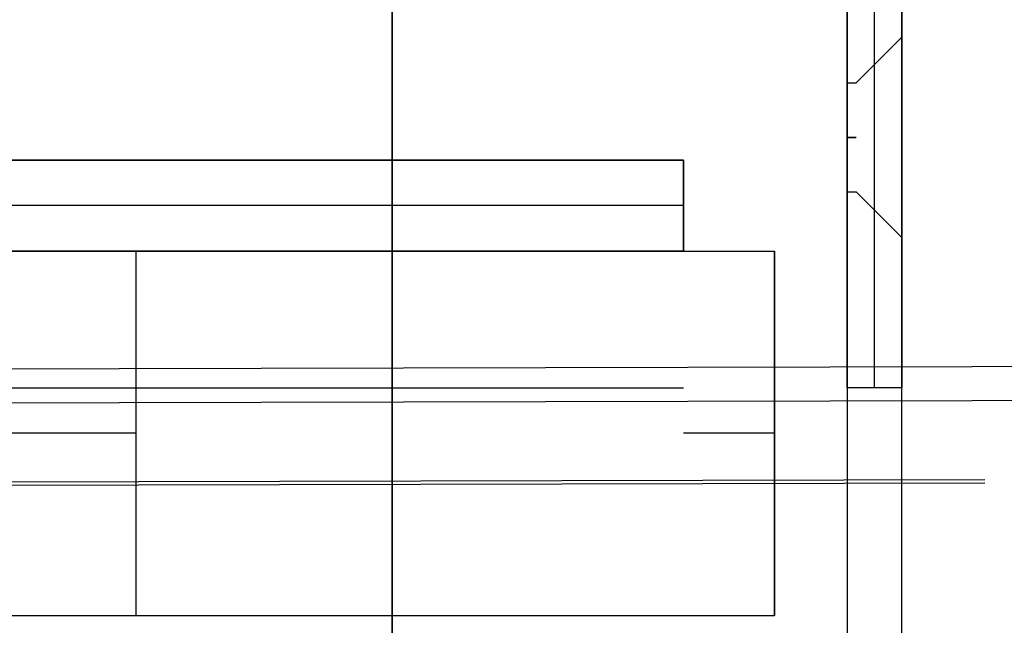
# Model space of a CAD drawing. Header units: millimetres. Extents: x -443 to 78, y -75 to 91.
# Tile 15 of 40: x -162 to -140, y -66 to -53. Entities that reach past the tile are written whole.
import ezdxf

# ---------------------------------------------------------------- set-up
doc = ezdxf.new("R2010")
doc.units = ezdxf.units.MM
doc.header["$MEASUREMENT"] = 0
doc.layers.add('Predefinito', color=5, linetype='Continuous')

msp = doc.modelspace()

# ---------------------------------------------------------------- linework, layer by layer
at = {"layer": 'Predefinito'}
for points in [[(-153.494, 79.164), (-153.494, -70.836)], [(-153.494, -70.836), (-153.494, 79.164)], [(-143.494, 79.164), (-143.494, -70.836)], [(-142.294, -70.836), (-142.294, 79.164)], [(-143.494, -60.836), (-143.494, 69.164)], [(-142.894, -60.836), (-142.894, 69.164)], [(-142.294, 69.164), (-142.294, -60.836)], [(-143.494, 61.533), (-143.494, -54.205)], [(-142.294, -53.173), (-142.294, 60.501)], [(-143.294, -54.136), (-142.294, -53.136)], [(-143.494, -54.136), (-143.294, -54.136)], [(-143.494, -55.336), (-143.294, -55.336)], [(-143.294, -55.336), (-143.494, -55.336)], [(-147.094, -55.836), (-439.786, -55.836)], [(-439.786, -55.836), (-147.094, -55.836)], [(-439.786, -55.836), (-147.094, -55.836)], [(-147.094, -55.836), (-147.094, -57.836)], [(-147.094, -57.836), (-147.094, -55.836)], [(-143.494, -56.467), (-143.494, -70.836)], [(-143.494, -56.536), (-143.294, -56.536)], [(-143.294, -56.536), (-142.294, -57.536)], [(-147.094, -56.836), (-439.786, -56.836)], [(-142.294, -70.836), (-142.294, -57.499)], [(-441.791, -57.836), (-145.089, -57.836)], [(-147.094, -57.836), (-439.786, -57.836)], [(-427.758, -57.836), (-159.122, -57.836)], [(-159.122, -65.836), (-159.122, -57.836)], [(-147.094, -57.836), (-145.089, -57.836)], [(-145.089, -57.836), (-145.089, -65.836)], [(-145.089, -65.836), (-145.089, -57.836)], [(-439.786, -60.836), (-147.094, -60.836)], [(-142.294, -60.836), (-143.494, -60.836)], [(-159.122, -61.836), (-427.758, -61.836)], [(-145.089, -61.836), (-147.094, -61.836)], [(-441.791, -65.836), (-145.089, -65.836)], [(-439.786, -65.836), (-147.094, -65.836)], [(-427.758, -65.836), (-159.122, -65.836)], [(-147.094, -65.836), (-145.089, -65.836)]]:
    msp.add_lwpolyline(points, dxfattribs=at)
at = {"layer": 'Predefinito', "extrusion": (0.999997, 0.002345, 0.000131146)}
for points in [[(-62.53, 38.437), (61.217, 45.359)], [(61.15, 46.557), (-62.597, 39.635)], [(-71.967, 28.767), (-71.958, 28.979), (-71.945, 29.192), (-71.926, 29.406), (-71.903, 29.622), (-71.875, 29.839), (-71.843, 30.057), (-71.805, 30.275), (-71.761, 30.494), (-71.713, 30.714), (-71.659, 30.933), (-71.6, 31.153), (-71.536, 31.373), (-71.466, 31.592), (-71.391, 31.811), (-71.311, 32.029), (-71.225, 32.246), (-71.133, 32.462), (-71.036, 32.677), (-70.933, 32.89), (-70.826, 33.102), (-70.712, 33.312), (-70.593, 33.519), (-70.469, 33.725), (-70.34, 33.927), (-70.206, 34.128), (-70.066, 34.325), (-69.922, 34.519), (-69.773, 34.71), (-69.619, 34.897), (-69.46, 35.081), (-69.297, 35.261), (-69.129, 35.437), (-68.957, 35.609), (-68.781, 35.776), (-68.601, 35.939), (-68.418, 36.098), (-68.231, 36.252), (-68.04, 36.401), (-67.847, 36.545), (-67.65, 36.685), (-67.45, 36.819), (-67.248, 36.948), (-67.043, 37.071), (-66.836, 37.19), (-66.628, 37.303), (-66.417, 37.411), (-66.204, 37.513), (-65.991, 37.61), (-65.776, 37.701), (-65.56, 37.787), (-65.343, 37.868), (-65.125, 37.943), (-64.907, 38.012), (-64.689, 38.077), (-64.471, 38.136), (-64.252, 38.189), (-64.034, 38.238), (-63.817, 38.281), (-63.6, 38.319), (-63.384, 38.353), (-63.169, 38.381), (-62.955, 38.404), (-62.742, 38.423), (-62.53, 38.437)], [(-62.597, 39.635), (-62.834, 39.62), (-63.073, 39.599), (-63.313, 39.572), (-63.553, 39.541), (-63.795, 39.503), (-64.038, 39.461), (-64.282, 39.412), (-64.526, 39.358), (-64.77, 39.298), (-65.015, 39.232), (-65.259, 39.16), (-65.503, 39.082), (-65.747, 38.997), (-65.99, 38.907), (-66.232, 38.811), (-66.473, 38.709), (-66.712, 38.6), (-66.95, 38.486), (-67.186, 38.365), (-67.42, 38.238), (-67.652, 38.106), (-67.881, 37.967), (-68.108, 37.823), (-68.331, 37.672), (-68.551, 37.516), (-68.768, 37.355), (-68.982, 37.188), (-69.191, 37.015), (-69.397, 36.838), (-69.598, 36.655), (-69.795, 36.467), (-69.988, 36.275), (-70.176, 36.078), (-70.358, 35.876), (-70.536, 35.67), (-70.709, 35.461), (-70.876, 35.247), (-71.038, 35.029), (-71.194, 34.809), (-71.344, 34.584), (-71.489, 34.357), (-71.628, 34.127), (-71.761, 33.895), (-71.888, 33.66), (-72.009, 33.423), (-72.124, 33.184), (-72.232, 32.943), (-72.335, 32.701), (-72.431, 32.458), (-72.522, 32.214), (-72.606, 31.969), (-72.684, 31.723), (-72.756, 31.477), (-72.822, 31.231), (-72.882, 30.985), (-72.936, 30.739), (-72.984, 30.494), (-73.027, 30.249), (-73.064, 30.005), (-73.095, 29.762), (-73.121, 29.521), (-73.141, 29.28), (-73.156, 29.042), (-73.166, 28.804)]]:
    msp.add_lwpolyline(points, dxfattribs=at)
at = {"layer": 'Predefinito', "extrusion": (1, 0, 0)}
for points in [[(-55.336, 32.2), (-55.287, 32.199), (-55.238, 32.198), (-55.188, 32.195), (-55.138, 32.191), (-55.088, 32.186), (-55.037, 32.18), (-54.987, 32.172), (-54.936, 32.163), (-54.884, 32.153), (-54.833, 32.142), (-54.782, 32.129), (-54.731, 32.115), (-54.679, 32.1), (-54.628, 32.083), (-54.577, 32.065), (-54.526, 32.046), (-54.475, 32.025), (-54.425, 32.003), (-54.375, 31.979), (-54.325, 31.954), (-54.276, 31.928), (-54.228, 31.9), (-54.18, 31.872), (-54.132, 31.841), (-54.085, 31.81), (-54.039, 31.777), (-53.994, 31.743), (-53.949, 31.708), (-53.906, 31.672), (-53.863, 31.634), (-53.821, 31.595), (-53.78, 31.556), (-53.741, 31.515), (-53.702, 31.473), (-53.664, 31.43), (-53.628, 31.387), (-53.593, 31.342), (-53.559, 31.297), (-53.526, 31.251), (-53.494, 31.204), (-53.464, 31.156), (-53.435, 31.108), (-53.408, 31.06), (-53.382, 31.01), (-53.357, 30.961), (-53.333, 30.911), (-53.311, 30.86), (-53.29, 30.81), (-53.271, 30.759), (-53.253, 30.708), (-53.236, 30.657), (-53.221, 30.605), (-53.207, 30.554), (-53.194, 30.503), (-53.183, 30.451), (-53.173, 30.4), (-53.164, 30.349), (-53.156, 30.299), (-53.15, 30.248), (-53.145, 30.198), (-53.141, 30.148), (-53.138, 30.098), (-53.136, 30.049), (-53.136, 30), (-53.136, 29.951), (-53.138, 29.902), (-53.141, 29.852), (-53.145, 29.802), (-53.15, 29.752), (-53.156, 29.701), (-53.164, 29.651), (-53.173, 29.6), (-53.183, 29.549), (-53.194, 29.497), (-53.207, 29.446), (-53.221, 29.395), (-53.236, 29.343), (-53.253, 29.292), (-53.271, 29.241), (-53.29, 29.19), (-53.311, 29.14), (-53.333, 29.089), (-53.357, 29.039), (-53.382, 28.99), (-53.408, 28.94), (-53.435, 28.892), (-53.464, 28.844), (-53.494, 28.796), (-53.526, 28.749), (-53.559, 28.703), (-53.593, 28.658), (-53.628, 28.613), (-53.664, 28.57), (-53.702, 28.527), (-53.741, 28.485), (-53.78, 28.444), (-53.821, 28.405), (-53.863, 28.366), (-53.906, 28.328), (-53.949, 28.292), (-53.994, 28.257), (-54.039, 28.223), (-54.085, 28.19), (-54.132, 28.159), (-54.18, 28.128), (-54.228, 28.1), (-54.276, 28.072), (-54.325, 28.046), (-54.375, 28.021), (-54.425, 27.997), (-54.475, 27.975), (-54.526, 27.954), (-54.577, 27.935), (-54.628, 27.917), (-54.679, 27.9), (-54.731, 27.885), (-54.782, 27.871), (-54.833, 27.858), (-54.884, 27.847), (-54.936, 27.837), (-54.987, 27.828), (-55.037, 27.82), (-55.088, 27.814), (-55.138, 27.809), (-55.188, 27.805), (-55.238, 27.802), (-55.287, 27.801), (-55.336, 27.8)], [(-55.336, 28.3), (-55.298, 28.3), (-55.26, 28.302), (-55.222, 28.304), (-55.183, 28.307), (-55.144, 28.311), (-55.105, 28.316), (-55.066, 28.322), (-55.027, 28.328), (-54.987, 28.336), (-54.947, 28.345), (-54.908, 28.355), (-54.868, 28.366), (-54.828, 28.377), (-54.789, 28.39), (-54.749, 28.404), (-54.71, 28.419), (-54.671, 28.435), (-54.632, 28.453), (-54.593, 28.471), (-54.555, 28.49), (-54.517, 28.51), (-54.479, 28.531), (-54.442, 28.554), (-54.406, 28.577), (-54.369, 28.601), (-54.334, 28.627), (-54.299, 28.653), (-54.264, 28.68), (-54.231, 28.708), (-54.198, 28.737), (-54.165, 28.767), (-54.134, 28.798), (-54.103, 28.829), (-54.073, 28.862), (-54.044, 28.895), (-54.016, 28.928), (-53.989, 28.963), (-53.963, 28.998), (-53.937, 29.034), (-53.913, 29.07), (-53.89, 29.106), (-53.867, 29.144), (-53.846, 29.181), (-53.826, 29.219), (-53.807, 29.258), (-53.788, 29.296), (-53.771, 29.335), (-53.755, 29.374), (-53.74, 29.414), (-53.726, 29.453), (-53.713, 29.493), (-53.702, 29.532), (-53.691, 29.572), (-53.681, 29.612), (-53.672, 29.651), (-53.664, 29.691), (-53.657, 29.73), (-53.652, 29.769), (-53.647, 29.808), (-53.643, 29.847), (-53.64, 29.886), (-53.638, 29.924), (-53.636, 29.962), (-53.636, 30), (-53.636, 30.038), (-53.638, 30.076), (-53.64, 30.114), (-53.643, 30.153), (-53.647, 30.192), (-53.652, 30.231), (-53.657, 30.27), (-53.664, 30.309), (-53.672, 30.349), (-53.681, 30.388), (-53.691, 30.428), (-53.702, 30.468), (-53.713, 30.507), (-53.726, 30.547), (-53.74, 30.586), (-53.755, 30.626), (-53.771, 30.665), (-53.788, 30.704), (-53.807, 30.742), (-53.826, 30.781), (-53.846, 30.819), (-53.867, 30.856), (-53.89, 30.894), (-53.913, 30.93), (-53.937, 30.966), (-53.963, 31.002), (-53.989, 31.037), (-54.016, 31.072), (-54.044, 31.105), (-54.073, 31.138), (-54.103, 31.171), (-54.134, 31.202), (-54.165, 31.233), (-54.198, 31.263), (-54.231, 31.292), (-54.264, 31.32), (-54.299, 31.347), (-54.334, 31.373), (-54.369, 31.399), (-54.406, 31.423), (-54.442, 31.446), (-54.479, 31.469), (-54.517, 31.49), (-54.555, 31.51), (-54.593, 31.529), (-54.632, 31.547), (-54.671, 31.565), (-54.71, 31.581), (-54.749, 31.596), (-54.789, 31.61), (-54.828, 31.623), (-54.868, 31.634), (-54.908, 31.645), (-54.947, 31.655), (-54.987, 31.664), (-55.027, 31.672), (-55.066, 31.678), (-55.105, 31.684), (-55.144, 31.689), (-55.183, 31.693), (-55.222, 31.696), (-55.26, 31.698), (-55.298, 31.7), (-55.336, 31.7)], [(-55.336, 31.2), (-55.309, 31.2), (-55.282, 31.199), (-55.255, 31.197), (-55.228, 31.195), (-55.201, 31.192), (-55.173, 31.189), (-55.145, 31.185), (-55.118, 31.18), (-55.09, 31.174), (-55.062, 31.168), (-55.034, 31.161), (-55.006, 31.154), (-54.978, 31.145), (-54.95, 31.136), (-54.922, 31.126), (-54.894, 31.116), (-54.867, 31.104), (-54.839, 31.092), (-54.812, 31.08), (-54.785, 31.066), (-54.758, 31.052), (-54.731, 31.037), (-54.705, 31.021), (-54.679, 31.004), (-54.654, 30.987), (-54.629, 30.969), (-54.604, 30.951), (-54.58, 30.932), (-54.556, 30.912), (-54.532, 30.891), (-54.51, 30.87), (-54.487, 30.849), (-54.466, 30.826), (-54.445, 30.803), (-54.424, 30.78), (-54.404, 30.756), (-54.385, 30.732), (-54.367, 30.707), (-54.349, 30.682), (-54.331, 30.657), (-54.315, 30.631), (-54.299, 30.605), (-54.284, 30.578), (-54.27, 30.551), (-54.256, 30.524), (-54.244, 30.497), (-54.231, 30.469), (-54.22, 30.442), (-54.21, 30.414), (-54.2, 30.386), (-54.191, 30.358), (-54.182, 30.33), (-54.175, 30.302), (-54.168, 30.274), (-54.161, 30.246), (-54.156, 30.218), (-54.151, 30.191), (-54.147, 30.163), (-54.144, 30.135), (-54.141, 30.108), (-54.139, 30.081), (-54.137, 30.053), (-54.136, 30.027), (-54.136, 30), (-54.136, 29.973), (-54.137, 29.947), (-54.139, 29.919), (-54.141, 29.892), (-54.144, 29.865), (-54.147, 29.837), (-54.151, 29.809), (-54.156, 29.782), (-54.161, 29.754), (-54.168, 29.726), (-54.175, 29.698), (-54.182, 29.67), (-54.191, 29.642), (-54.2, 29.614), (-54.21, 29.586), (-54.22, 29.558), (-54.231, 29.531), (-54.244, 29.503), (-54.256, 29.476), (-54.27, 29.449), (-54.284, 29.422), (-54.299, 29.395), (-54.315, 29.369), (-54.331, 29.343), (-54.349, 29.318), (-54.367, 29.293), (-54.385, 29.268), (-54.404, 29.244), (-54.424, 29.22), (-54.445, 29.197), (-54.466, 29.174), (-54.487, 29.151), (-54.51, 29.13), (-54.532, 29.109), (-54.556, 29.088), (-54.58, 29.068), (-54.604, 29.049), (-54.629, 29.031), (-54.654, 29.013), (-54.679, 28.996), (-54.705, 28.979), (-54.731, 28.963), (-54.758, 28.948), (-54.785, 28.934), (-54.812, 28.92), (-54.839, 28.908), (-54.867, 28.896), (-54.894, 28.884), (-54.922, 28.874), (-54.95, 28.864), (-54.978, 28.855), (-55.006, 28.846), (-55.034, 28.839), (-55.062, 28.832), (-55.09, 28.826), (-55.118, 28.82), (-55.145, 28.815), (-55.173, 28.811), (-55.201, 28.808), (-55.228, 28.805), (-55.255, 28.803), (-55.282, 28.801), (-55.309, 28.8), (-55.336, 28.8)], [(-55.336, 28.8), (-55.309, 28.8), (-55.282, 28.801), (-55.255, 28.803), (-55.228, 28.805), (-55.201, 28.808), (-55.173, 28.811), (-55.145, 28.815), (-55.118, 28.82), (-55.09, 28.826), (-55.062, 28.832), (-55.034, 28.839), (-55.006, 28.846), (-54.978, 28.855), (-54.95, 28.864), (-54.922, 28.874), (-54.894, 28.884), (-54.867, 28.896), (-54.839, 28.908), (-54.812, 28.92), (-54.785, 28.934), (-54.758, 28.948), (-54.731, 28.963), (-54.705, 28.979), (-54.679, 28.996), (-54.654, 29.013), (-54.629, 29.031), (-54.604, 29.049), (-54.58, 29.068), (-54.556, 29.088), (-54.532, 29.109), (-54.51, 29.13), (-54.487, 29.151), (-54.466, 29.174), (-54.445, 29.197), (-54.424, 29.22), (-54.404, 29.244), (-54.385, 29.268), (-54.367, 29.293), (-54.349, 29.318), (-54.331, 29.343), (-54.315, 29.369), (-54.299, 29.395), (-54.284, 29.422), (-54.27, 29.449), (-54.256, 29.476), (-54.244, 29.503), (-54.231, 29.531), (-54.22, 29.558), (-54.21, 29.586), (-54.2, 29.614), (-54.191, 29.642), (-54.182, 29.67), (-54.175, 29.698), (-54.168, 29.726), (-54.161, 29.754), (-54.156, 29.782), (-54.151, 29.809), (-54.147, 29.837), (-54.144, 29.865), (-54.141, 29.892), (-54.139, 29.919), (-54.137, 29.947), (-54.136, 29.973), (-54.136, 30), (-54.136, 30.027), (-54.137, 30.053), (-54.139, 30.081), (-54.141, 30.108), (-54.144, 30.135), (-54.147, 30.163), (-54.151, 30.191), (-54.156, 30.218), (-54.161, 30.246), (-54.168, 30.274), (-54.175, 30.302), (-54.182, 30.33), (-54.191, 30.358), (-54.2, 30.386), (-54.21, 30.414), (-54.22, 30.442), (-54.231, 30.469), (-54.244, 30.497), (-54.256, 30.524), (-54.27, 30.551), (-54.284, 30.578), (-54.299, 30.605), (-54.315, 30.631), (-54.331, 30.657), (-54.349, 30.682), (-54.367, 30.707), (-54.385, 30.732), (-54.404, 30.756), (-54.424, 30.78), (-54.445, 30.803), (-54.466, 30.826), (-54.487, 30.849), (-54.51, 30.87), (-54.532, 30.891), (-54.556, 30.912), (-54.58, 30.932), (-54.604, 30.951), (-54.629, 30.969), (-54.654, 30.987), (-54.679, 31.004), (-54.705, 31.021), (-54.731, 31.037), (-54.758, 31.052), (-54.785, 31.066), (-54.812, 31.08), (-54.839, 31.092), (-54.867, 31.104), (-54.894, 31.116), (-54.922, 31.126), (-54.95, 31.136), (-54.978, 31.145), (-55.006, 31.154), (-55.034, 31.161), (-55.062, 31.168), (-55.09, 31.174), (-55.118, 31.18), (-55.145, 31.185), (-55.173, 31.189), (-55.201, 31.192), (-55.228, 31.195), (-55.255, 31.197), (-55.282, 31.199), (-55.309, 31.2), (-55.336, 31.2)], [(-55.336, 28.8), (-55.309, 28.8), (-55.282, 28.801), (-55.255, 28.803), (-55.228, 28.805), (-55.201, 28.808), (-55.173, 28.811), (-55.145, 28.815), (-55.118, 28.82), (-55.09, 28.826), (-55.062, 28.832), (-55.034, 28.839), (-55.006, 28.846), (-54.978, 28.855), (-54.95, 28.864), (-54.922, 28.874), (-54.894, 28.884), (-54.867, 28.896), (-54.839, 28.908), (-54.812, 28.92), (-54.785, 28.934), (-54.758, 28.948), (-54.731, 28.963), (-54.705, 28.979), (-54.679, 28.996), (-54.654, 29.013), (-54.629, 29.031), (-54.604, 29.049), (-54.58, 29.068), (-54.556, 29.088), (-54.532, 29.109), (-54.51, 29.13), (-54.487, 29.151), (-54.466, 29.174), (-54.445, 29.197), (-54.424, 29.22), (-54.404, 29.244), (-54.385, 29.268), (-54.367, 29.293), (-54.349, 29.318), (-54.331, 29.343), (-54.315, 29.369), (-54.299, 29.395), (-54.284, 29.422), (-54.27, 29.449), (-54.256, 29.476), (-54.244, 29.503), (-54.231, 29.531), (-54.22, 29.558), (-54.21, 29.586), (-54.2, 29.614), (-54.191, 29.642), (-54.182, 29.67), (-54.175, 29.698), (-54.168, 29.726), (-54.161, 29.754), (-54.156, 29.782), (-54.151, 29.809), (-54.147, 29.837), (-54.144, 29.865), (-54.141, 29.892), (-54.139, 29.919), (-54.137, 29.947), (-54.136, 29.973), (-54.136, 30), (-54.136, 30.027), (-54.137, 30.053), (-54.139, 30.081), (-54.141, 30.108), (-54.144, 30.135), (-54.147, 30.163), (-54.151, 30.191), (-54.156, 30.218), (-54.161, 30.246), (-54.168, 30.274), (-54.175, 30.302), (-54.182, 30.33), (-54.191, 30.358), (-54.2, 30.386), (-54.21, 30.414), (-54.22, 30.442), (-54.231, 30.469), (-54.244, 30.497), (-54.256, 30.524), (-54.27, 30.551), (-54.284, 30.578), (-54.299, 30.605), (-54.315, 30.631), (-54.331, 30.657), (-54.349, 30.682), (-54.367, 30.707), (-54.385, 30.732), (-54.404, 30.756), (-54.424, 30.78), (-54.445, 30.803), (-54.466, 30.826), (-54.487, 30.849), (-54.51, 30.87), (-54.532, 30.891), (-54.556, 30.912), (-54.58, 30.932), (-54.604, 30.951), (-54.629, 30.969), (-54.654, 30.987), (-54.679, 31.004), (-54.705, 31.021), (-54.731, 31.037), (-54.758, 31.052), (-54.785, 31.066), (-54.812, 31.08), (-54.839, 31.092), (-54.867, 31.104), (-54.894, 31.116), (-54.922, 31.126), (-54.95, 31.136), (-54.978, 31.145), (-55.006, 31.154), (-55.034, 31.161), (-55.062, 31.168), (-55.09, 31.174), (-55.118, 31.18), (-55.145, 31.185), (-55.173, 31.189), (-55.201, 31.192), (-55.228, 31.195), (-55.255, 31.197), (-55.282, 31.199), (-55.309, 31.2), (-55.336, 31.2)], [(-55.336, 31.2), (-55.363, 31.2), (-55.389, 31.199), (-55.416, 31.197), (-55.444, 31.195), (-55.471, 31.192), (-55.499, 31.189), (-55.526, 31.185), (-55.554, 31.18), (-55.582, 31.174), (-55.61, 31.168), (-55.638, 31.161), (-55.666, 31.154), (-55.694, 31.145), (-55.722, 31.136), (-55.75, 31.126), (-55.778, 31.116), (-55.805, 31.104), (-55.833, 31.092), (-55.86, 31.08), (-55.887, 31.066), (-55.914, 31.052), (-55.94, 31.037), (-55.967, 31.021), (-55.993, 31.004), (-56.018, 30.987), (-56.043, 30.969), (-56.068, 30.951), (-56.092, 30.932), (-56.116, 30.912), (-56.139, 30.891), (-56.162, 30.87), (-56.184, 30.849), (-56.206, 30.826), (-56.227, 30.803), (-56.248, 30.78), (-56.268, 30.756), (-56.287, 30.732), (-56.305, 30.707), (-56.323, 30.682), (-56.34, 30.657), (-56.357, 30.631), (-56.372, 30.605), (-56.388, 30.578), (-56.402, 30.551), (-56.415, 30.524), (-56.428, 30.497), (-56.44, 30.469), (-56.452, 30.442), (-56.462, 30.414), (-56.472, 30.386), (-56.481, 30.358), (-56.49, 30.33), (-56.497, 30.302), (-56.504, 30.274), (-56.51, 30.246), (-56.516, 30.218), (-56.521, 30.191), (-56.525, 30.163), (-56.528, 30.135), (-56.531, 30.108), (-56.533, 30.081), (-56.535, 30.053), (-56.536, 30.027), (-56.536, 30), (-56.536, 29.973), (-56.535, 29.947), (-56.533, 29.919), (-56.531, 29.892), (-56.528, 29.865), (-56.525, 29.837), (-56.521, 29.809), (-56.516, 29.782), (-56.51, 29.754), (-56.504, 29.726), (-56.497, 29.698), (-56.49, 29.67), (-56.481, 29.642), (-56.472, 29.614), (-56.462, 29.586), (-56.452, 29.558), (-56.44, 29.531), (-56.428, 29.503), (-56.415, 29.476), (-56.402, 29.449), (-56.388, 29.422), (-56.372, 29.395), (-56.357, 29.369), (-56.34, 29.343), (-56.323, 29.318), (-56.305, 29.293), (-56.287, 29.268), (-56.268, 29.244), (-56.248, 29.22), (-56.227, 29.197), (-56.206, 29.174), (-56.184, 29.151), (-56.162, 29.13), (-56.139, 29.109), (-56.116, 29.088), (-56.092, 29.068), (-56.068, 29.049), (-56.043, 29.031), (-56.018, 29.013), (-55.993, 28.996), (-55.967, 28.979), (-55.94, 28.963), (-55.914, 28.948), (-55.887, 28.934), (-55.86, 28.92), (-55.833, 28.908), (-55.805, 28.896), (-55.778, 28.884), (-55.75, 28.874), (-55.722, 28.864), (-55.694, 28.855), (-55.666, 28.846), (-55.638, 28.839), (-55.61, 28.832), (-55.582, 28.826), (-55.554, 28.82), (-55.526, 28.815), (-55.499, 28.811), (-55.471, 28.808), (-55.444, 28.805), (-55.416, 28.803), (-55.389, 28.801), (-55.363, 28.8), (-55.336, 28.8)], [(-55.336, 31.2), (-55.363, 31.2), (-55.389, 31.199), (-55.416, 31.197), (-55.444, 31.195), (-55.471, 31.192), (-55.499, 31.189), (-55.526, 31.185), (-55.554, 31.18), (-55.582, 31.174), (-55.61, 31.168), (-55.638, 31.161), (-55.666, 31.154), (-55.694, 31.145), (-55.722, 31.136), (-55.75, 31.126), (-55.778, 31.116), (-55.805, 31.104), (-55.833, 31.092), (-55.86, 31.08), (-55.887, 31.066), (-55.914, 31.052), (-55.94, 31.037), (-55.967, 31.021), (-55.993, 31.004), (-56.018, 30.987), (-56.043, 30.969), (-56.068, 30.951), (-56.092, 30.932), (-56.116, 30.912), (-56.139, 30.891), (-56.162, 30.87), (-56.184, 30.849), (-56.206, 30.826), (-56.227, 30.803), (-56.248, 30.78), (-56.268, 30.756), (-56.287, 30.732), (-56.305, 30.707), (-56.323, 30.682), (-56.34, 30.657), (-56.357, 30.631), (-56.372, 30.605), (-56.388, 30.578), (-56.402, 30.551), (-56.415, 30.524), (-56.428, 30.497), (-56.44, 30.469), (-56.452, 30.442), (-56.462, 30.414), (-56.472, 30.386), (-56.481, 30.358), (-56.49, 30.33), (-56.497, 30.302), (-56.504, 30.274), (-56.51, 30.246), (-56.516, 30.218), (-56.521, 30.191), (-56.525, 30.163), (-56.528, 30.135), (-56.531, 30.108), (-56.533, 30.081), (-56.535, 30.053), (-56.536, 30.027), (-56.536, 30), (-56.536, 29.973), (-56.535, 29.947), (-56.533, 29.919), (-56.531, 29.892), (-56.528, 29.865), (-56.525, 29.837), (-56.521, 29.809), (-56.516, 29.782), (-56.51, 29.754), (-56.504, 29.726), (-56.497, 29.698), (-56.49, 29.67), (-56.481, 29.642), (-56.472, 29.614), (-56.462, 29.586), (-56.452, 29.558), (-56.44, 29.531), (-56.428, 29.503), (-56.415, 29.476), (-56.402, 29.449), (-56.388, 29.422), (-56.372, 29.395), (-56.357, 29.369), (-56.34, 29.343), (-56.323, 29.318), (-56.305, 29.293), (-56.287, 29.268), (-56.268, 29.244), (-56.248, 29.22), (-56.227, 29.197), (-56.206, 29.174), (-56.184, 29.151), (-56.162, 29.13), (-56.139, 29.109), (-56.116, 29.088), (-56.092, 29.068), (-56.068, 29.049), (-56.043, 29.031), (-56.018, 29.013), (-55.993, 28.996), (-55.967, 28.979), (-55.94, 28.963), (-55.914, 28.948), (-55.887, 28.934), (-55.86, 28.92), (-55.833, 28.908), (-55.805, 28.896), (-55.778, 28.884), (-55.75, 28.874), (-55.722, 28.864), (-55.694, 28.855), (-55.666, 28.846), (-55.638, 28.839), (-55.61, 28.832), (-55.582, 28.826), (-55.554, 28.82), (-55.526, 28.815), (-55.499, 28.811), (-55.471, 28.808), (-55.444, 28.805), (-55.416, 28.803), (-55.389, 28.801), (-55.363, 28.8), (-55.336, 28.8)], [(-55.336, 28.8), (-55.363, 28.8), (-55.389, 28.801), (-55.416, 28.803), (-55.444, 28.805), (-55.471, 28.808), (-55.499, 28.811), (-55.526, 28.815), (-55.554, 28.82), (-55.582, 28.826), (-55.61, 28.832), (-55.638, 28.839), (-55.666, 28.846), (-55.694, 28.855), (-55.722, 28.864), (-55.75, 28.874), (-55.778, 28.884), (-55.805, 28.896), (-55.833, 28.908), (-55.86, 28.92), (-55.887, 28.934), (-55.914, 28.948), (-55.94, 28.963), (-55.967, 28.979), (-55.993, 28.996), (-56.018, 29.013), (-56.043, 29.031), (-56.068, 29.049), (-56.092, 29.068), (-56.116, 29.088), (-56.139, 29.109), (-56.162, 29.13), (-56.184, 29.151), (-56.206, 29.174), (-56.227, 29.197), (-56.248, 29.22), (-56.268, 29.244), (-56.287, 29.268), (-56.305, 29.293), (-56.323, 29.318), (-56.34, 29.343), (-56.357, 29.369), (-56.372, 29.395), (-56.388, 29.422), (-56.402, 29.449), (-56.415, 29.476), (-56.428, 29.503), (-56.44, 29.531), (-56.452, 29.558), (-56.462, 29.586), (-56.472, 29.614), (-56.481, 29.642), (-56.49, 29.67), (-56.497, 29.698), (-56.504, 29.726), (-56.51, 29.754), (-56.516, 29.782), (-56.521, 29.809), (-56.525, 29.837), (-56.528, 29.865), (-56.531, 29.892), (-56.533, 29.919), (-56.535, 29.947), (-56.536, 29.973), (-56.536, 30), (-56.536, 30.027), (-56.535, 30.053), (-56.533, 30.081), (-56.531, 30.108), (-56.528, 30.135), (-56.525, 30.163), (-56.521, 30.191), (-56.516, 30.218), (-56.51, 30.246), (-56.504, 30.274), (-56.497, 30.302), (-56.49, 30.33), (-56.481, 30.358), (-56.472, 30.386), (-56.462, 30.414), (-56.452, 30.442), (-56.44, 30.469), (-56.428, 30.497), (-56.415, 30.524), (-56.402, 30.551), (-56.388, 30.578), (-56.372, 30.605), (-56.357, 30.631), (-56.34, 30.657), (-56.323, 30.682), (-56.305, 30.707), (-56.287, 30.732), (-56.268, 30.756), (-56.248, 30.78), (-56.227, 30.803), (-56.206, 30.826), (-56.184, 30.849), (-56.162, 30.87), (-56.139, 30.891), (-56.116, 30.912), (-56.092, 30.932), (-56.068, 30.951), (-56.043, 30.969), (-56.018, 30.987), (-55.993, 31.004), (-55.967, 31.021), (-55.94, 31.037), (-55.914, 31.052), (-55.887, 31.066), (-55.86, 31.08), (-55.833, 31.092), (-55.805, 31.104), (-55.778, 31.116), (-55.75, 31.126), (-55.722, 31.136), (-55.694, 31.145), (-55.666, 31.154), (-55.638, 31.161), (-55.61, 31.168), (-55.582, 31.174), (-55.554, 31.18), (-55.526, 31.185), (-55.499, 31.189), (-55.471, 31.192), (-55.444, 31.195), (-55.416, 31.197), (-55.389, 31.199), (-55.363, 31.2), (-55.336, 31.2)], [(-55.336, 31.7), (-55.374, 31.7), (-55.412, 31.698), (-55.45, 31.696), (-55.489, 31.693), (-55.527, 31.689), (-55.567, 31.684), (-55.606, 31.678), (-55.645, 31.672), (-55.685, 31.664), (-55.724, 31.655), (-55.764, 31.645), (-55.804, 31.634), (-55.843, 31.623), (-55.883, 31.61), (-55.922, 31.596), (-55.962, 31.581), (-56.001, 31.565), (-56.04, 31.547), (-56.078, 31.529), (-56.117, 31.51), (-56.155, 31.49), (-56.192, 31.469), (-56.229, 31.446), (-56.266, 31.423), (-56.302, 31.399), (-56.338, 31.373), (-56.373, 31.347), (-56.407, 31.32), (-56.441, 31.292), (-56.474, 31.263), (-56.506, 31.233), (-56.538, 31.202), (-56.569, 31.171), (-56.599, 31.138), (-56.628, 31.105), (-56.656, 31.072), (-56.683, 31.037), (-56.709, 31.002), (-56.734, 30.966), (-56.759, 30.93), (-56.782, 30.894), (-56.804, 30.856), (-56.826, 30.819), (-56.846, 30.781), (-56.865, 30.742), (-56.883, 30.704), (-56.9, 30.665), (-56.917, 30.626), (-56.932, 30.586), (-56.945, 30.547), (-56.958, 30.507), (-56.97, 30.468), (-56.981, 30.428), (-56.991, 30.388), (-57, 30.349), (-57.008, 30.309), (-57.014, 30.27), (-57.02, 30.231), (-57.025, 30.192), (-57.029, 30.153), (-57.032, 30.114), (-57.034, 30.076), (-57.035, 30.038), (-57.036, 30), (-57.035, 29.962), (-57.034, 29.924), (-57.032, 29.886), (-57.029, 29.847), (-57.025, 29.808), (-57.02, 29.769), (-57.014, 29.73), (-57.008, 29.691), (-57, 29.651), (-56.991, 29.612), (-56.981, 29.572), (-56.97, 29.532), (-56.958, 29.493), (-56.945, 29.453), (-56.932, 29.414), (-56.917, 29.374), (-56.9, 29.335), (-56.883, 29.296), (-56.865, 29.258), (-56.846, 29.219), (-56.826, 29.181), (-56.804, 29.144), (-56.782, 29.106), (-56.759, 29.07), (-56.734, 29.034), (-56.709, 28.998), (-56.683, 28.963), (-56.656, 28.928), (-56.628, 28.895), (-56.599, 28.862), (-56.569, 28.829), (-56.538, 28.798), (-56.506, 28.767), (-56.474, 28.737), (-56.441, 28.708), (-56.407, 28.68), (-56.373, 28.653), (-56.338, 28.627), (-56.302, 28.601), (-56.266, 28.577), (-56.229, 28.554), (-56.192, 28.531), (-56.155, 28.51), (-56.117, 28.49), (-56.078, 28.471), (-56.04, 28.453), (-56.001, 28.435), (-55.962, 28.419), (-55.922, 28.404), (-55.883, 28.39), (-55.843, 28.377), (-55.804, 28.366), (-55.764, 28.355), (-55.724, 28.345), (-55.685, 28.336), (-55.645, 28.328), (-55.606, 28.322), (-55.567, 28.316), (-55.527, 28.311), (-55.489, 28.307), (-55.45, 28.304), (-55.412, 28.302), (-55.374, 28.3), (-55.336, 28.3)], [(-55.336, 27.8), (-55.385, 27.801), (-55.434, 27.802), (-55.484, 27.805), (-55.534, 27.809), (-55.584, 27.814), (-55.634, 27.82), (-55.685, 27.828), (-55.736, 27.837), (-55.787, 27.847), (-55.839, 27.858), (-55.89, 27.871), (-55.941, 27.885), (-55.993, 27.9), (-56.044, 27.917), (-56.095, 27.935), (-56.146, 27.954), (-56.196, 27.975), (-56.247, 27.997), (-56.297, 28.021), (-56.346, 28.046), (-56.395, 28.072), (-56.444, 28.1), (-56.492, 28.128), (-56.54, 28.159), (-56.587, 28.19), (-56.633, 28.223), (-56.678, 28.257), (-56.723, 28.292), (-56.766, 28.328), (-56.809, 28.366), (-56.851, 28.405), (-56.892, 28.444), (-56.931, 28.485), (-56.97, 28.527), (-57.007, 28.57), (-57.044, 28.613), (-57.079, 28.658), (-57.113, 28.703), (-57.146, 28.749), (-57.177, 28.796), (-57.207, 28.844), (-57.236, 28.892), (-57.264, 28.94), (-57.29, 28.99), (-57.315, 29.039), (-57.338, 29.089), (-57.361, 29.14), (-57.381, 29.19), (-57.401, 29.241), (-57.419, 29.292), (-57.436, 29.343), (-57.451, 29.395), (-57.465, 29.446), (-57.478, 29.497), (-57.489, 29.549), (-57.499, 29.6), (-57.508, 29.651), (-57.516, 29.701), (-57.522, 29.752), (-57.527, 29.802), (-57.531, 29.852), (-57.534, 29.902), (-57.535, 29.951), (-57.536, 30), (-57.535, 30.049), (-57.534, 30.098), (-57.531, 30.148), (-57.527, 30.198), (-57.522, 30.248), (-57.516, 30.299), (-57.508, 30.349), (-57.499, 30.4), (-57.489, 30.451), (-57.478, 30.503), (-57.465, 30.554), (-57.451, 30.605), (-57.436, 30.657), (-57.419, 30.708), (-57.401, 30.759), (-57.381, 30.81), (-57.361, 30.86), (-57.338, 30.911), (-57.315, 30.961), (-57.29, 31.01), (-57.264, 31.06), (-57.236, 31.108), (-57.207, 31.156), (-57.177, 31.204), (-57.146, 31.251), (-57.113, 31.297), (-57.079, 31.342), (-57.044, 31.387), (-57.007, 31.43), (-56.97, 31.473), (-56.931, 31.515), (-56.892, 31.556), (-56.851, 31.595), (-56.809, 31.634), (-56.766, 31.672), (-56.723, 31.708), (-56.678, 31.743), (-56.633, 31.777), (-56.587, 31.81), (-56.54, 31.841), (-56.492, 31.872), (-56.444, 31.9), (-56.395, 31.928), (-56.346, 31.954), (-56.297, 31.979), (-56.247, 32.003), (-56.196, 32.025), (-56.146, 32.046), (-56.095, 32.065), (-56.044, 32.083), (-55.993, 32.1), (-55.941, 32.115), (-55.89, 32.129), (-55.839, 32.142), (-55.787, 32.153), (-55.736, 32.163), (-55.685, 32.172), (-55.634, 32.18), (-55.584, 32.186), (-55.534, 32.191), (-55.484, 32.195), (-55.434, 32.198), (-55.385, 32.199), (-55.336, 32.2)], [(-65.836, 29), (-65.835, 29.111), (-65.831, 29.223), (-65.825, 29.336), (-65.816, 29.449), (-65.804, 29.564), (-65.79, 29.678), (-65.772, 29.794), (-65.752, 29.91), (-65.729, 30.026), (-65.704, 30.143), (-65.675, 30.259), (-65.643, 30.376), (-65.608, 30.492), (-65.57, 30.609), (-65.529, 30.725), (-65.485, 30.84), (-65.438, 30.956), (-65.387, 31.07), (-65.334, 31.184), (-65.277, 31.296), (-65.218, 31.408), (-65.155, 31.519), (-65.089, 31.628), (-65.021, 31.736), (-64.949, 31.842), (-64.875, 31.947), (-64.798, 32.05), (-64.718, 32.151), (-64.635, 32.251), (-64.55, 32.348), (-64.462, 32.443), (-64.371, 32.536), (-64.279, 32.626), (-64.184, 32.714), (-64.087, 32.799), (-63.987, 32.882), (-63.886, 32.962), (-63.783, 33.039), (-63.678, 33.113), (-63.572, 33.185), (-63.464, 33.254), (-63.355, 33.319), (-63.244, 33.382), (-63.132, 33.441), (-63.02, 33.498), (-62.906, 33.551), (-62.791, 33.602), (-62.676, 33.649), (-62.561, 33.693), (-62.445, 33.734), (-62.328, 33.772), (-62.212, 33.807), (-62.095, 33.839), (-61.978, 33.868), (-61.862, 33.894), (-61.746, 33.917), (-61.63, 33.937), (-61.514, 33.954), (-61.399, 33.968), (-61.285, 33.98), (-61.172, 33.989), (-61.059, 33.995), (-60.947, 33.999), (-60.836, 34), (-60.725, 33.999), (-60.613, 33.995), (-60.5, 33.989), (-60.387, 33.98), (-60.272, 33.968), (-60.157, 33.954), (-60.042, 33.937), (-59.926, 33.917), (-59.81, 33.894), (-59.693, 33.868), (-59.577, 33.839), (-59.46, 33.807), (-59.344, 33.772), (-59.227, 33.734), (-59.111, 33.693), (-58.995, 33.649), (-58.88, 33.602), (-58.766, 33.551), (-58.652, 33.498), (-58.539, 33.441), (-58.428, 33.382), (-58.317, 33.319), (-58.208, 33.254), (-58.1, 33.185), (-57.993, 33.113), (-57.889, 33.039), (-57.786, 32.962), (-57.684, 32.882), (-57.585, 32.799), (-57.488, 32.714), (-57.393, 32.626), (-57.3, 32.536), (-57.21, 32.443), (-57.122, 32.348), (-57.037, 32.251), (-56.954, 32.151), (-56.874, 32.05), (-56.797, 31.947), (-56.722, 31.842), (-56.651, 31.736), (-56.582, 31.628), (-56.517, 31.519), (-56.454, 31.408), (-56.394, 31.296), (-56.338, 31.184), (-56.285, 31.07), (-56.234, 30.956), (-56.187, 30.84), (-56.143, 30.725), (-56.102, 30.609), (-56.064, 30.492), (-56.029, 30.376), (-55.997, 30.259), (-55.968, 30.143), (-55.942, 30.026), (-55.919, 29.91), (-55.899, 29.794), (-55.882, 29.678), (-55.868, 29.564), (-55.856, 29.449), (-55.847, 29.336), (-55.841, 29.223), (-55.837, 29.111), (-55.836, 29)], [(-55.836, 17), (-55.836, 29)], [(-57.836, 17), (-57.836, 29)], [(-65.836, 29), (-65.835, 29.089), (-65.832, 29.178), (-65.827, 29.269), (-65.82, 29.359), (-65.81, 29.451), (-65.799, 29.543), (-65.785, 29.635), (-65.769, 29.728), (-65.751, 29.821), (-65.73, 29.914), (-65.707, 30.007), (-65.681, 30.101), (-65.654, 30.194), (-65.623, 30.287), (-65.59, 30.38), (-65.555, 30.472), (-65.517, 30.564), (-65.477, 30.656), (-65.434, 30.747), (-65.389, 30.837), (-65.341, 30.927), (-65.291, 31.015), (-65.239, 31.102), (-65.184, 31.189), (-65.127, 31.274), (-65.067, 31.358), (-65.005, 31.44), (-64.941, 31.521), (-64.875, 31.601), (-64.807, 31.678), (-64.737, 31.754), (-64.664, 31.828), (-64.59, 31.901), (-64.514, 31.971), (-64.436, 32.039), (-64.357, 32.105), (-64.276, 32.169), (-64.194, 32.231), (-64.11, 32.291), (-64.025, 32.348), (-63.938, 32.403), (-63.851, 32.455), (-63.762, 32.505), (-63.673, 32.553), (-63.583, 32.598), (-63.492, 32.641), (-63.4, 32.681), (-63.308, 32.719), (-63.216, 32.754), (-63.123, 32.787), (-63.03, 32.818), (-62.937, 32.846), (-62.843, 32.871), (-62.75, 32.894), (-62.657, 32.915), (-62.564, 32.933), (-62.471, 32.949), (-62.379, 32.963), (-62.287, 32.975), (-62.195, 32.984), (-62.104, 32.991), (-62.014, 32.996), (-61.925, 32.999), (-61.836, 33), (-61.747, 32.999), (-61.658, 32.996), (-61.567, 32.991), (-61.476, 32.984), (-61.385, 32.975), (-61.293, 32.963), (-61.201, 32.949), (-61.108, 32.933), (-61.015, 32.915), (-60.922, 32.894), (-60.829, 32.871), (-60.735, 32.846), (-60.642, 32.818), (-60.549, 32.787), (-60.456, 32.754), (-60.364, 32.719), (-60.271, 32.681), (-60.18, 32.641), (-60.089, 32.598), (-59.999, 32.553), (-59.909, 32.505), (-59.821, 32.455), (-59.733, 32.403), (-59.647, 32.348), (-59.562, 32.291), (-59.478, 32.231), (-59.396, 32.169), (-59.315, 32.105), (-59.235, 32.039), (-59.158, 31.971), (-59.082, 31.901), (-59.007, 31.828), (-58.935, 31.754), (-58.865, 31.678), (-58.797, 31.601), (-58.73, 31.521), (-58.666, 31.44), (-58.605, 31.358), (-58.545, 31.274), (-58.488, 31.189), (-58.433, 31.102), (-58.381, 31.015), (-58.33, 30.927), (-58.283, 30.837), (-58.238, 30.747), (-58.195, 30.656), (-58.155, 30.564), (-58.117, 30.472), (-58.081, 30.38), (-58.049, 30.287), (-58.018, 30.194), (-57.99, 30.101), (-57.965, 30.007), (-57.942, 29.914), (-57.921, 29.821), (-57.903, 29.728), (-57.887, 29.635), (-57.873, 29.543), (-57.861, 29.451), (-57.852, 29.359), (-57.845, 29.269), (-57.84, 29.178), (-57.837, 29.089), (-57.836, 29)], [(-65.836, 29), (-65.835, 29.089), (-65.832, 29.178), (-65.827, 29.269), (-65.82, 29.359), (-65.81, 29.451), (-65.799, 29.543), (-65.785, 29.635), (-65.769, 29.728), (-65.751, 29.821), (-65.73, 29.914), (-65.707, 30.007), (-65.681, 30.101), (-65.654, 30.194), (-65.623, 30.287), (-65.59, 30.38), (-65.555, 30.472), (-65.517, 30.564), (-65.477, 30.656), (-65.434, 30.747), (-65.389, 30.837), (-65.341, 30.927), (-65.291, 31.015), (-65.239, 31.102), (-65.184, 31.189), (-65.127, 31.274), (-65.067, 31.358), (-65.005, 31.44), (-64.941, 31.521), (-64.875, 31.601), (-64.807, 31.678), (-64.737, 31.754), (-64.664, 31.828), (-64.59, 31.901), (-64.514, 31.971), (-64.436, 32.039), (-64.357, 32.105), (-64.276, 32.169), (-64.194, 32.231), (-64.11, 32.291), (-64.025, 32.348), (-63.938, 32.403), (-63.851, 32.455), (-63.762, 32.505), (-63.673, 32.553), (-63.583, 32.598), (-63.492, 32.641), (-63.4, 32.681), (-63.308, 32.719), (-63.216, 32.754), (-63.123, 32.787), (-63.03, 32.818), (-62.937, 32.846), (-62.843, 32.871), (-62.75, 32.894), (-62.657, 32.915), (-62.564, 32.933), (-62.471, 32.949), (-62.379, 32.963), (-62.287, 32.975), (-62.195, 32.984), (-62.104, 32.991), (-62.014, 32.996), (-61.925, 32.999), (-61.836, 33), (-61.747, 32.999), (-61.658, 32.996), (-61.567, 32.991), (-61.476, 32.984), (-61.385, 32.975), (-61.293, 32.963), (-61.201, 32.949), (-61.108, 32.933), (-61.015, 32.915), (-60.922, 32.894), (-60.829, 32.871), (-60.735, 32.846), (-60.642, 32.818), (-60.549, 32.787), (-60.456, 32.754), (-60.364, 32.719), (-60.271, 32.681), (-60.18, 32.641), (-60.089, 32.598), (-59.999, 32.553), (-59.909, 32.505), (-59.821, 32.455), (-59.733, 32.403), (-59.647, 32.348), (-59.562, 32.291), (-59.478, 32.231), (-59.396, 32.169), (-59.315, 32.105), (-59.235, 32.039), (-59.158, 31.971), (-59.082, 31.901), (-59.007, 31.828), (-58.935, 31.754), (-58.865, 31.678), (-58.797, 31.601), (-58.73, 31.521), (-58.666, 31.44), (-58.605, 31.358), (-58.545, 31.274), (-58.488, 31.189), (-58.433, 31.102), (-58.381, 31.015), (-58.33, 30.927), (-58.283, 30.837), (-58.238, 30.747), (-58.195, 30.656), (-58.155, 30.564), (-58.117, 30.472), (-58.081, 30.38), (-58.049, 30.287), (-58.018, 30.194), (-57.99, 30.101), (-57.965, 30.007), (-57.942, 29.914), (-57.921, 29.821), (-57.903, 29.728), (-57.887, 29.635), (-57.873, 29.543), (-57.861, 29.451), (-57.852, 29.359), (-57.845, 29.269), (-57.84, 29.178), (-57.837, 29.089), (-57.836, 29)], [(-57.836, 29), (-57.837, 29.089), (-57.84, 29.178), (-57.845, 29.269), (-57.852, 29.359), (-57.861, 29.451), (-57.873, 29.543), (-57.887, 29.635), (-57.903, 29.728), (-57.921, 29.821), (-57.942, 29.914), (-57.965, 30.007), (-57.99, 30.101), (-58.018, 30.194), (-58.049, 30.287), (-58.081, 30.38), (-58.117, 30.472), (-58.155, 30.564), (-58.195, 30.656), (-58.238, 30.747), (-58.283, 30.837), (-58.33, 30.927), (-58.381, 31.015), (-58.433, 31.102), (-58.488, 31.189), (-58.545, 31.274), (-58.605, 31.358), (-58.666, 31.44), (-58.73, 31.521), (-58.797, 31.601), (-58.865, 31.678), (-58.935, 31.754), (-59.007, 31.828), (-59.082, 31.901), (-59.158, 31.971), (-59.235, 32.039), (-59.315, 32.105), (-59.396, 32.169), (-59.478, 32.231), (-59.562, 32.291), (-59.647, 32.348), (-59.733, 32.403), (-59.821, 32.455), (-59.909, 32.505), (-59.999, 32.553), (-60.089, 32.598), (-60.18, 32.641), (-60.271, 32.681), (-60.364, 32.719), (-60.456, 32.754), (-60.549, 32.787), (-60.642, 32.818), (-60.735, 32.846), (-60.829, 32.871), (-60.922, 32.894), (-61.015, 32.915), (-61.108, 32.933), (-61.201, 32.949), (-61.293, 32.963), (-61.385, 32.975), (-61.476, 32.984), (-61.567, 32.991), (-61.658, 32.996), (-61.747, 32.999), (-61.836, 33), (-61.925, 32.999), (-62.014, 32.996), (-62.104, 32.991), (-62.195, 32.984), (-62.287, 32.975), (-62.379, 32.963), (-62.471, 32.949), (-62.564, 32.933), (-62.657, 32.915), (-62.75, 32.894), (-62.843, 32.871), (-62.937, 32.846), (-63.03, 32.818), (-63.123, 32.787), (-63.216, 32.754), (-63.308, 32.719), (-63.4, 32.681), (-63.492, 32.641), (-63.583, 32.598), (-63.673, 32.553), (-63.762, 32.505), (-63.851, 32.455), (-63.938, 32.403), (-64.025, 32.348), (-64.11, 32.291), (-64.194, 32.231), (-64.276, 32.169), (-64.357, 32.105), (-64.436, 32.039), (-64.514, 31.971), (-64.59, 31.901), (-64.664, 31.828), (-64.737, 31.754), (-64.807, 31.678), (-64.875, 31.601), (-64.941, 31.521), (-65.005, 31.44), (-65.067, 31.358), (-65.127, 31.274), (-65.184, 31.189), (-65.239, 31.102), (-65.291, 31.015), (-65.341, 30.927), (-65.389, 30.837), (-65.434, 30.747), (-65.477, 30.656), (-65.517, 30.564), (-65.555, 30.472), (-65.59, 30.38), (-65.623, 30.287), (-65.654, 30.194), (-65.681, 30.101), (-65.707, 30.007), (-65.73, 29.914), (-65.751, 29.821), (-65.769, 29.728), (-65.785, 29.635), (-65.799, 29.543), (-65.81, 29.451), (-65.82, 29.359), (-65.827, 29.269), (-65.832, 29.178), (-65.835, 29.089), (-65.836, 29)], [(-57.836, 9), (-57.836, 29)], [(-60.836, 32.873), (-60.836, 34)], [(-70.836, 38), (-70.833, 38.222), (-70.826, 38.446), (-70.813, 38.671), (-70.795, 38.899), (-70.772, 39.127), (-70.743, 39.357), (-70.709, 39.588), (-70.669, 39.82), (-70.623, 40.052), (-70.571, 40.285), (-70.514, 40.518), (-70.45, 40.752), (-70.38, 40.985), (-70.304, 41.217), (-70.222, 41.45), (-70.134, 41.681), (-70.039, 41.911), (-69.939, 42.14), (-69.832, 42.367), (-69.719, 42.593), (-69.6, 42.816), (-69.474, 43.038), (-69.343, 43.256), (-69.206, 43.472), (-69.063, 43.685), (-68.914, 43.895), (-68.759, 44.101), (-68.599, 44.303), (-68.434, 44.501), (-68.263, 44.696), (-68.088, 44.886), (-67.907, 45.071), (-67.722, 45.252), (-67.532, 45.427), (-67.337, 45.598), (-67.139, 45.764), (-66.936, 45.924), (-66.73, 46.078), (-66.521, 46.227), (-66.308, 46.37), (-66.092, 46.507), (-65.873, 46.638), (-65.652, 46.764), (-65.429, 46.883), (-65.203, 46.996), (-64.976, 47.103), (-64.747, 47.203), (-64.517, 47.298), (-64.286, 47.386), (-64.053, 47.468), (-63.821, 47.544), (-63.587, 47.614), (-63.354, 47.678), (-63.121, 47.735), (-62.888, 47.787), (-62.656, 47.833), (-62.424, 47.873), (-62.193, 47.908), (-61.963, 47.936), (-61.734, 47.96), (-61.507, 47.977), (-61.282, 47.99), (-61.058, 47.998), (-60.836, 48)], [(-70.836, 38), (-70.833, 38.222), (-70.826, 38.446), (-70.813, 38.671), (-70.795, 38.899), (-70.772, 39.127), (-70.743, 39.357), (-70.709, 39.588), (-70.669, 39.82), (-70.623, 40.052), (-70.571, 40.285), (-70.514, 40.518), (-70.45, 40.752), (-70.38, 40.985), (-70.304, 41.217), (-70.222, 41.45), (-70.134, 41.681), (-70.039, 41.911), (-69.939, 42.14), (-69.832, 42.367), (-69.719, 42.593), (-69.6, 42.816), (-69.474, 43.038), (-69.343, 43.256), (-69.206, 43.472), (-69.063, 43.685), (-68.914, 43.895), (-68.759, 44.101), (-68.599, 44.303), (-68.434, 44.501), (-68.263, 44.696), (-68.088, 44.886), (-67.907, 45.071), (-67.722, 45.252), (-67.532, 45.427), (-67.337, 45.598), (-67.139, 45.764), (-66.936, 45.924), (-66.73, 46.078), (-66.521, 46.227), (-66.308, 46.37), (-66.092, 46.507), (-65.873, 46.638), (-65.652, 46.764), (-65.429, 46.883), (-65.203, 46.996), (-64.976, 47.103), (-64.747, 47.203), (-64.517, 47.298), (-64.286, 47.386), (-64.053, 47.468), (-63.821, 47.544), (-63.587, 47.614), (-63.354, 47.678), (-63.121, 47.735), (-62.888, 47.787), (-62.656, 47.833), (-62.424, 47.873), (-62.193, 47.908), (-61.963, 47.936), (-61.734, 47.96), (-61.507, 47.977), (-61.282, 47.99), (-61.058, 47.998), (-60.836, 48)], [(-60.836, 48), (-61.058, 47.998), (-61.282, 47.99), (-61.507, 47.977), (-61.734, 47.96), (-61.963, 47.936), (-62.193, 47.908), (-62.424, 47.873), (-62.656, 47.833), (-62.888, 47.787), (-63.121, 47.735), (-63.354, 47.678), (-63.587, 47.614), (-63.821, 47.544), (-64.053, 47.468), (-64.286, 47.386), (-64.517, 47.298), (-64.747, 47.203), (-64.976, 47.103), (-65.203, 46.996), (-65.429, 46.883), (-65.652, 46.764), (-65.873, 46.638), (-66.092, 46.507), (-66.308, 46.37), (-66.521, 46.227), (-66.73, 46.078), (-66.936, 45.924), (-67.139, 45.764), (-67.337, 45.598), (-67.532, 45.427), (-67.722, 45.252), (-67.907, 45.071), (-68.088, 44.886), (-68.263, 44.696), (-68.434, 44.501), (-68.599, 44.303), (-68.759, 44.101), (-68.914, 43.895), (-69.063, 43.685), (-69.206, 43.472), (-69.343, 43.256), (-69.474, 43.038), (-69.6, 42.816), (-69.719, 42.593), (-69.832, 42.367), (-69.939, 42.14), (-70.039, 41.911), (-70.134, 41.681), (-70.222, 41.45), (-70.304, 41.217), (-70.38, 40.985), (-70.45, 40.752), (-70.514, 40.518), (-70.571, 40.285), (-70.623, 40.052), (-70.669, 39.82), (-70.709, 39.588), (-70.743, 39.357), (-70.772, 39.127), (-70.795, 38.899), (-70.813, 38.671), (-70.826, 38.446), (-70.833, 38.222), (-70.836, 38)], [(-61.836, 9), (-61.836, 33)], [(-65.836, 29), (-65.836, 9)]]:
    msp.add_lwpolyline(points, dxfattribs=at)
at = {"layer": 'Predefinito', "extrusion": (0, 1, 0)}
for points in [[(143.294, 31.2), (142.294, 32.2)], [(142.294, 27.8), (143.294, 28.8)], [(159.122, 2), (158.497, 2.007), (157.861, 2.028), (157.218, 2.065), (156.569, 2.117), (155.916, 2.185), (155.261, 2.27), (154.607, 2.372), (153.957, 2.491), (153.312, 2.628), (152.677, 2.782), (152.053, 2.953), (151.443, 3.141), (150.85, 3.345), (150.561, 3.454), (150.277, 3.566), (149.999, 3.681), (149.726, 3.801), (149.459, 3.924), (149.199, 4.05), (148.946, 4.18), (148.699, 4.313), (148.46, 4.449), (148.227, 4.588), (148.003, 4.73), (147.786, 4.874), (147.577, 5.021), (147.376, 5.17), (147.184, 5.321), (147, 5.474), (146.824, 5.629), (146.657, 5.785), (146.498, 5.943), (146.348, 6.102), (146.207, 6.262), (146.074, 6.423), (146.011, 6.504), (145.95, 6.585), (145.892, 6.666), (145.835, 6.748), (145.781, 6.829), (145.729, 6.911), (145.679, 6.992), (145.631, 7.074), (145.585, 7.156), (145.541, 7.237), (145.5, 7.319), (145.46, 7.4), (145.423, 7.482), (145.388, 7.564), (145.354, 7.645), (145.323, 7.726), (145.294, 7.807), (145.267, 7.889), (145.242, 7.969), (145.219, 8.05), (145.198, 8.131), (145.178, 8.211), (145.161, 8.291), (145.146, 8.371), (145.132, 8.451), (145.121, 8.53), (145.111, 8.609), (145.103, 8.688), (145.097, 8.766), (145.092, 8.845), (145.09, 8.922), (145.089, 9)], [(145.089, 9), (145.09, 8.922), (145.092, 8.845), (145.097, 8.766), (145.103, 8.688), (145.111, 8.609), (145.121, 8.53), (145.132, 8.451), (145.146, 8.371), (145.161, 8.291), (145.178, 8.211), (145.198, 8.131), (145.219, 8.05), (145.242, 7.969), (145.267, 7.889), (145.294, 7.807), (145.323, 7.726), (145.354, 7.645), (145.388, 7.564), (145.423, 7.482), (145.46, 7.4), (145.5, 7.319), (145.541, 7.237), (145.585, 7.156), (145.631, 7.074), (145.679, 6.992), (145.729, 6.911), (145.781, 6.829), (145.835, 6.748), (145.892, 6.666), (145.95, 6.585), (146.011, 6.504), (146.074, 6.423), (146.207, 6.262), (146.348, 6.102), (146.498, 5.943), (146.657, 5.785), (146.824, 5.629), (147, 5.474), (147.184, 5.321), (147.376, 5.17), (147.577, 5.021), (147.786, 4.874), (148.003, 4.73), (148.227, 4.588), (148.46, 4.449), (148.699, 4.313), (148.946, 4.18), (149.199, 4.05), (149.459, 3.924), (149.726, 3.801), (149.999, 3.681), (150.277, 3.566), (150.561, 3.454), (150.85, 3.345), (151.443, 3.141), (152.053, 2.953), (152.677, 2.782), (153.312, 2.628), (153.957, 2.491), (154.607, 2.372), (155.261, 2.27), (155.916, 2.185), (156.569, 2.117), (157.218, 2.065), (157.861, 2.028), (158.497, 2.007), (159.122, 2)], [(145.089, 9), (145.09, 8.922), (145.092, 8.845), (145.097, 8.766), (145.103, 8.688), (145.111, 8.609), (145.121, 8.53), (145.132, 8.451), (145.146, 8.371), (145.161, 8.291), (145.178, 8.211), (145.198, 8.131), (145.219, 8.05), (145.242, 7.969), (145.267, 7.889), (145.294, 7.807), (145.323, 7.726), (145.354, 7.645), (145.388, 7.564), (145.423, 7.482), (145.46, 7.4), (145.5, 7.319), (145.541, 7.237), (145.585, 7.156), (145.631, 7.074), (145.679, 6.992), (145.729, 6.911), (145.781, 6.829), (145.835, 6.748), (145.892, 6.666), (145.95, 6.585), (146.011, 6.504), (146.074, 6.423), (146.207, 6.262), (146.348, 6.102), (146.498, 5.943), (146.657, 5.785), (146.824, 5.629), (147, 5.474), (147.184, 5.321), (147.376, 5.17), (147.577, 5.021), (147.786, 4.874), (148.003, 4.73), (148.227, 4.588), (148.46, 4.449), (148.699, 4.313), (148.946, 4.18), (149.199, 4.05), (149.459, 3.924), (149.726, 3.801), (149.999, 3.681), (150.277, 3.566), (150.561, 3.454), (150.85, 3.345), (151.443, 3.141), (152.053, 2.953), (152.677, 2.782), (153.312, 2.628), (153.957, 2.491), (154.607, 2.372), (155.261, 2.27), (155.916, 2.185), (156.569, 2.117), (157.218, 2.065), (157.861, 2.028), (158.497, 2.007), (159.122, 2)]]:
    msp.add_lwpolyline(points, dxfattribs=at)
at = {"layer": 'Predefinito', "extrusion": (-0.000131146, -3.07498e-07, 1)}
for points in [[(-122, -60.334), (-378.247, -60.935)], [(-121.998, -61.08), (-378.246, -61.681)], [(-140.465, -62.86), (-435.464, -63.552)], [(-435.464, -63.619), (-140.465, -62.927)]]:
    msp.add_lwpolyline(points, dxfattribs=at)

doc.saveas('drawing.dxf')
